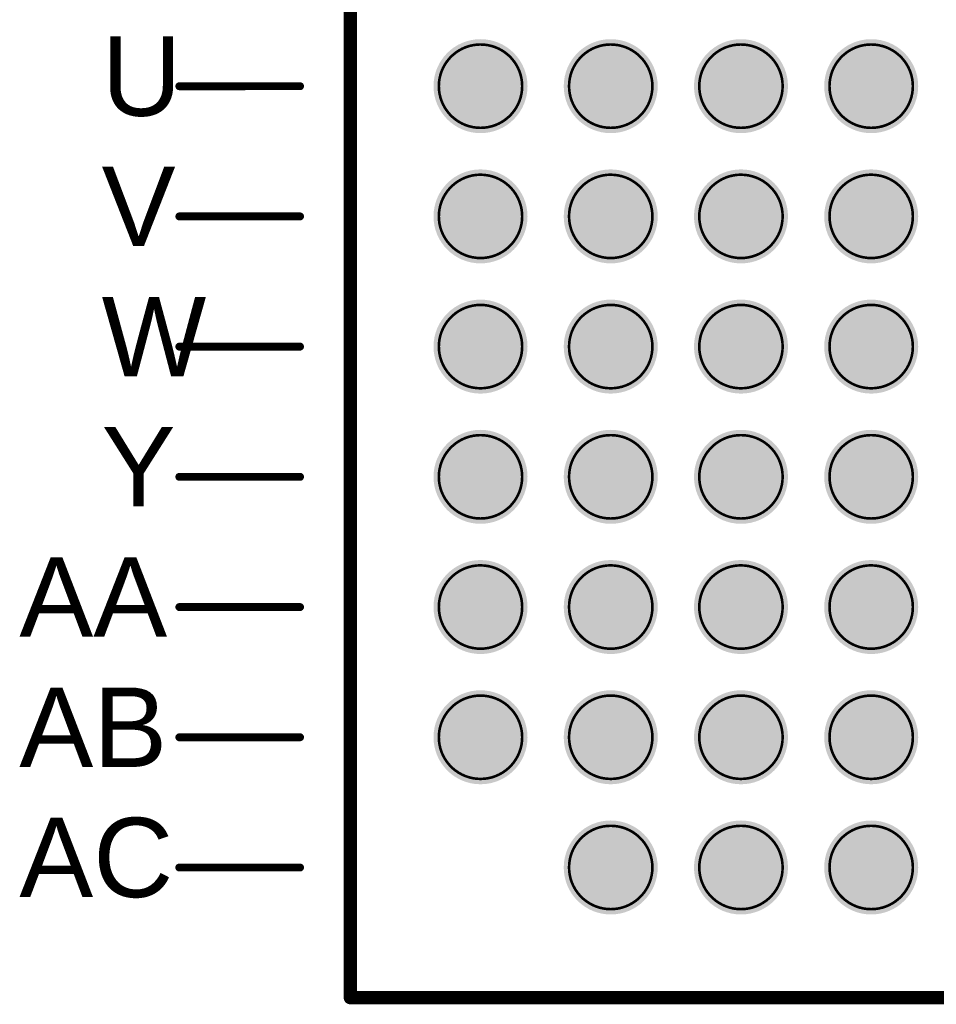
# Model space of a CAD drawing. Header units: inches. Extents: x -0.12 to 1.77, y 0 to 1.45.
# Tile 1 of 24: x -0.12 to 0.22, y 0 to 0.37. Entities that reach past the tile are written whole.
import ezdxf

# ---------------------------------------------------------------- set-up
doc = ezdxf.new("R2010")
doc.units = ezdxf.units.IN
doc.header["$MEASUREMENT"] = 0
for name, color, linetype in [('Keep-Out Layer', 6, 'Continuous'), ('Mechanical 7', 56, 'Continuous'), ('Top Layer', 1, 'Continuous'), ('Top Overlay', 2, 'Continuous'), ('Top Paste', 8, 'Continuous'), ('Top Solder', 216, 'Continuous')]:
    doc.layers.add(name, color=color, linetype=linetype)
doc.styles.add('Arial', font='txt', dxfattribs={"height": 0.2})

# ---------------------------------------------------------------- blocks, each defined once
blk = doc.blocks.new('OSM__S____S_S______P________S____1')
at = {"layer": 'Top Layer'}
h = blk.add_hatch(color=1, dxfattribs=at)
edge = h.paths.add_edge_path()
edge.add_arc((-0.54134, -0.24606), 0.01575, 0, 360)
h = blk.add_hatch(color=1, dxfattribs=at)
edge = h.paths.add_edge_path()
edge.add_arc((-0.49213, -0.24606), 0.01575, 0, 360)
h = blk.add_hatch(color=1, dxfattribs=at)
edge = h.paths.add_edge_path()
edge.add_arc((-0.44291, -0.24606), 0.01575, 0, 360)
h = blk.add_hatch(color=1, dxfattribs=at)
edge = h.paths.add_edge_path()
edge.add_arc((-0.3937, -0.24606), 0.01575, 0, 360)
h = blk.add_hatch(color=1, dxfattribs=at)
edge = h.paths.add_edge_path()
edge.add_arc((-0.54134, -0.29528), 0.01575, 0, 360)
h = blk.add_hatch(color=1, dxfattribs=at)
edge = h.paths.add_edge_path()
edge.add_arc((-0.49213, -0.29528), 0.01575, 0, 360)
h = blk.add_hatch(color=1, dxfattribs=at)
edge = h.paths.add_edge_path()
edge.add_arc((-0.44291, -0.29528), 0.01575, 0, 360)
h = blk.add_hatch(color=1, dxfattribs=at)
edge = h.paths.add_edge_path()
edge.add_arc((-0.3937, -0.29528), 0.01575, 0, 360)
h = blk.add_hatch(color=1, dxfattribs=at)
edge = h.paths.add_edge_path()
edge.add_arc((-0.54134, -0.34449), 0.01575, 0, 360)
h = blk.add_hatch(color=1, dxfattribs=at)
edge = h.paths.add_edge_path()
edge.add_arc((-0.49213, -0.34449), 0.01575, 0, 360)
h = blk.add_hatch(color=1, dxfattribs=at)
edge = h.paths.add_edge_path()
edge.add_arc((-0.44291, -0.34449), 0.01575, 0, 360)
h = blk.add_hatch(color=1, dxfattribs=at)
edge = h.paths.add_edge_path()
edge.add_arc((-0.3937, -0.34449), 0.01575, 0, 360)
h = blk.add_hatch(color=1, dxfattribs=at)
edge = h.paths.add_edge_path()
edge.add_arc((-0.54134, -0.3937), 0.01575, 0, 360)
h = blk.add_hatch(color=1, dxfattribs=at)
edge = h.paths.add_edge_path()
edge.add_arc((-0.49213, -0.3937), 0.01575, 0, 360)
h = blk.add_hatch(color=1, dxfattribs=at)
edge = h.paths.add_edge_path()
edge.add_arc((-0.44291, -0.3937), 0.01575, 0, 360)
h = blk.add_hatch(color=1, dxfattribs=at)
edge = h.paths.add_edge_path()
edge.add_arc((-0.3937, -0.3937), 0.01575, 0, 360)
h = blk.add_hatch(color=1, dxfattribs=at)
edge = h.paths.add_edge_path()
edge.add_arc((-0.54134, -0.44291), 0.01575, 0, 360)
h = blk.add_hatch(color=1, dxfattribs=at)
edge = h.paths.add_edge_path()
edge.add_arc((-0.49213, -0.44291), 0.01575, 0, 360)
h = blk.add_hatch(color=1, dxfattribs=at)
edge = h.paths.add_edge_path()
edge.add_arc((-0.44291, -0.44291), 0.01575, 0, 360)
h = blk.add_hatch(color=1, dxfattribs=at)
edge = h.paths.add_edge_path()
edge.add_arc((-0.3937, -0.44291), 0.01575, 0, 360)
h = blk.add_hatch(color=1, dxfattribs=at)
edge = h.paths.add_edge_path()
edge.add_arc((-0.54134, -0.49213), 0.01575, 0, 360)
h = blk.add_hatch(color=1, dxfattribs=at)
edge = h.paths.add_edge_path()
edge.add_arc((-0.49213, -0.49213), 0.01575, 0, 360)
h = blk.add_hatch(color=1, dxfattribs=at)
edge = h.paths.add_edge_path()
edge.add_arc((-0.44291, -0.49213), 0.01575, 0, 360)
h = blk.add_hatch(color=1, dxfattribs=at)
edge = h.paths.add_edge_path()
edge.add_arc((-0.3937, -0.49213), 0.01575, 0, 360)
h = blk.add_hatch(color=1, dxfattribs=at)
edge = h.paths.add_edge_path()
edge.add_arc((-0.49213, -0.54134), 0.01575, 0, 360)
h = blk.add_hatch(color=1, dxfattribs=at)
edge = h.paths.add_edge_path()
edge.add_arc((-0.44291, -0.54134), 0.01575, 0, 360)
h = blk.add_hatch(color=1, dxfattribs=at)
edge = h.paths.add_edge_path()
edge.add_arc((-0.3937, -0.54134), 0.01575, 0, 360)
at = {"layer": 'Top Paste'}
h = blk.add_hatch(color=8, dxfattribs=at)
edge = h.paths.add_edge_path()
edge.add_arc((-0.54134, -0.24606), 0.01575, 0, 360)
h = blk.add_hatch(color=8, dxfattribs=at)
edge = h.paths.add_edge_path()
edge.add_arc((-0.49213, -0.24606), 0.01575, 0, 360)
h = blk.add_hatch(color=8, dxfattribs=at)
edge = h.paths.add_edge_path()
edge.add_arc((-0.44291, -0.24606), 0.01575, 0, 360)
h = blk.add_hatch(color=8, dxfattribs=at)
edge = h.paths.add_edge_path()
edge.add_arc((-0.3937, -0.24606), 0.01575, 0, 360)
h = blk.add_hatch(color=8, dxfattribs=at)
edge = h.paths.add_edge_path()
edge.add_arc((-0.54134, -0.29528), 0.01575, 0, 360)
h = blk.add_hatch(color=8, dxfattribs=at)
edge = h.paths.add_edge_path()
edge.add_arc((-0.49213, -0.29528), 0.01575, 0, 360)
h = blk.add_hatch(color=8, dxfattribs=at)
edge = h.paths.add_edge_path()
edge.add_arc((-0.44291, -0.29528), 0.01575, 0, 360)
h = blk.add_hatch(color=8, dxfattribs=at)
edge = h.paths.add_edge_path()
edge.add_arc((-0.3937, -0.29528), 0.01575, 0, 360)
h = blk.add_hatch(color=8, dxfattribs=at)
edge = h.paths.add_edge_path()
edge.add_arc((-0.54134, -0.34449), 0.01575, 0, 360)
h = blk.add_hatch(color=8, dxfattribs=at)
edge = h.paths.add_edge_path()
edge.add_arc((-0.49213, -0.34449), 0.01575, 0, 360)
h = blk.add_hatch(color=8, dxfattribs=at)
edge = h.paths.add_edge_path()
edge.add_arc((-0.44291, -0.34449), 0.01575, 0, 360)
h = blk.add_hatch(color=8, dxfattribs=at)
edge = h.paths.add_edge_path()
edge.add_arc((-0.3937, -0.34449), 0.01575, 0, 360)
h = blk.add_hatch(color=8, dxfattribs=at)
edge = h.paths.add_edge_path()
edge.add_arc((-0.54134, -0.3937), 0.01575, 0, 360)
h = blk.add_hatch(color=8, dxfattribs=at)
edge = h.paths.add_edge_path()
edge.add_arc((-0.49213, -0.3937), 0.01575, 0, 360)
h = blk.add_hatch(color=8, dxfattribs=at)
edge = h.paths.add_edge_path()
edge.add_arc((-0.44291, -0.3937), 0.01575, 0, 360)
h = blk.add_hatch(color=8, dxfattribs=at)
edge = h.paths.add_edge_path()
edge.add_arc((-0.3937, -0.3937), 0.01575, 0, 360)
h = blk.add_hatch(color=8, dxfattribs=at)
edge = h.paths.add_edge_path()
edge.add_arc((-0.54134, -0.44291), 0.01575, 0, 360)
h = blk.add_hatch(color=8, dxfattribs=at)
edge = h.paths.add_edge_path()
edge.add_arc((-0.49213, -0.44291), 0.01575, 0, 360)
h = blk.add_hatch(color=8, dxfattribs=at)
edge = h.paths.add_edge_path()
edge.add_arc((-0.44291, -0.44291), 0.01575, 0, 360)
h = blk.add_hatch(color=8, dxfattribs=at)
edge = h.paths.add_edge_path()
edge.add_arc((-0.3937, -0.44291), 0.01575, 0, 360)
h = blk.add_hatch(color=8, dxfattribs=at)
edge = h.paths.add_edge_path()
edge.add_arc((-0.54134, -0.49213), 0.01575, 0, 360)
h = blk.add_hatch(color=8, dxfattribs=at)
edge = h.paths.add_edge_path()
edge.add_arc((-0.49213, -0.49213), 0.01575, 0, 360)
h = blk.add_hatch(color=8, dxfattribs=at)
edge = h.paths.add_edge_path()
edge.add_arc((-0.44291, -0.49213), 0.01575, 0, 360)
h = blk.add_hatch(color=8, dxfattribs=at)
edge = h.paths.add_edge_path()
edge.add_arc((-0.3937, -0.49213), 0.01575, 0, 360)
h = blk.add_hatch(color=8, dxfattribs=at)
edge = h.paths.add_edge_path()
edge.add_arc((-0.49213, -0.54134), 0.01575, 0, 360)
h = blk.add_hatch(color=8, dxfattribs=at)
edge = h.paths.add_edge_path()
edge.add_arc((-0.44291, -0.54134), 0.01575, 0, 360)
h = blk.add_hatch(color=8, dxfattribs=at)
edge = h.paths.add_edge_path()
edge.add_arc((-0.3937, -0.54134), 0.01575, 0, 360)
at = {"layer": 'Top Solder'}
h = blk.add_hatch(color=216, dxfattribs=at)
edge = h.paths.add_edge_path()
edge.add_arc((-0.54134, -0.24606), 0.01776, 0, 360)
h = blk.add_hatch(color=216, dxfattribs=at)
edge = h.paths.add_edge_path()
edge.add_arc((-0.49213, -0.24606), 0.01776, 0, 360)
h = blk.add_hatch(color=216, dxfattribs=at)
edge = h.paths.add_edge_path()
edge.add_arc((-0.44291, -0.24606), 0.01776, 0, 360)
h = blk.add_hatch(color=216, dxfattribs=at)
edge = h.paths.add_edge_path()
edge.add_arc((-0.3937, -0.24606), 0.01776, 0, 360)
h = blk.add_hatch(color=216, dxfattribs=at)
edge = h.paths.add_edge_path()
edge.add_arc((-0.54134, -0.29528), 0.01776, 0, 360)
h = blk.add_hatch(color=216, dxfattribs=at)
edge = h.paths.add_edge_path()
edge.add_arc((-0.49213, -0.29528), 0.01776, 0, 360)
h = blk.add_hatch(color=216, dxfattribs=at)
edge = h.paths.add_edge_path()
edge.add_arc((-0.44291, -0.29528), 0.01776, 0, 360)
h = blk.add_hatch(color=216, dxfattribs=at)
edge = h.paths.add_edge_path()
edge.add_arc((-0.3937, -0.29528), 0.01776, 0, 360)
h = blk.add_hatch(color=216, dxfattribs=at)
edge = h.paths.add_edge_path()
edge.add_arc((-0.54134, -0.34449), 0.01776, 0, 360)
h = blk.add_hatch(color=216, dxfattribs=at)
edge = h.paths.add_edge_path()
edge.add_arc((-0.49213, -0.34449), 0.01776, 0, 360)
h = blk.add_hatch(color=216, dxfattribs=at)
edge = h.paths.add_edge_path()
edge.add_arc((-0.44291, -0.34449), 0.01776, 0, 360)
h = blk.add_hatch(color=216, dxfattribs=at)
edge = h.paths.add_edge_path()
edge.add_arc((-0.3937, -0.34449), 0.01776, 0, 360)
h = blk.add_hatch(color=216, dxfattribs=at)
edge = h.paths.add_edge_path()
edge.add_arc((-0.54134, -0.3937), 0.01776, 0, 360)
h = blk.add_hatch(color=216, dxfattribs=at)
edge = h.paths.add_edge_path()
edge.add_arc((-0.49213, -0.3937), 0.01776, 0, 360)
h = blk.add_hatch(color=216, dxfattribs=at)
edge = h.paths.add_edge_path()
edge.add_arc((-0.44291, -0.3937), 0.01776, 0, 360)
h = blk.add_hatch(color=216, dxfattribs=at)
edge = h.paths.add_edge_path()
edge.add_arc((-0.3937, -0.3937), 0.01776, 0, 360)
h = blk.add_hatch(color=216, dxfattribs=at)
edge = h.paths.add_edge_path()
edge.add_arc((-0.54134, -0.44291), 0.01776, 0, 360)
h = blk.add_hatch(color=216, dxfattribs=at)
edge = h.paths.add_edge_path()
edge.add_arc((-0.49213, -0.44291), 0.01776, 0, 360)
h = blk.add_hatch(color=216, dxfattribs=at)
edge = h.paths.add_edge_path()
edge.add_arc((-0.44291, -0.44291), 0.01776, 0, 360)
h = blk.add_hatch(color=216, dxfattribs=at)
edge = h.paths.add_edge_path()
edge.add_arc((-0.3937, -0.44291), 0.01776, 0, 360)
h = blk.add_hatch(color=216, dxfattribs=at)
edge = h.paths.add_edge_path()
edge.add_arc((-0.54134, -0.49213), 0.01776, 0, 360)
h = blk.add_hatch(color=216, dxfattribs=at)
edge = h.paths.add_edge_path()
edge.add_arc((-0.49213, -0.49213), 0.01776, 0, 360)
h = blk.add_hatch(color=216, dxfattribs=at)
edge = h.paths.add_edge_path()
edge.add_arc((-0.44291, -0.49213), 0.01776, 0, 360)
h = blk.add_hatch(color=216, dxfattribs=at)
edge = h.paths.add_edge_path()
edge.add_arc((-0.3937, -0.49213), 0.01776, 0, 360)
h = blk.add_hatch(color=216, dxfattribs=at)
edge = h.paths.add_edge_path()
edge.add_arc((-0.49213, -0.54134), 0.01776, 0, 360)
h = blk.add_hatch(color=216, dxfattribs=at)
edge = h.paths.add_edge_path()
edge.add_arc((-0.44291, -0.54134), 0.01776, 0, 360)
h = blk.add_hatch(color=216, dxfattribs=at)
edge = h.paths.add_edge_path()
edge.add_arc((-0.3937, -0.54134), 0.01776, 0, 360)
at = {"layer": 'Mechanical 7', "const_width": 0.003}
for points in [[(-0.65515, -0.24608), (-0.60956, -0.24607)], [(-0.65515, -0.29529), (-0.60956, -0.29528)], [(-0.65515, -0.3445), (-0.60956, -0.34449)], [(-0.65515, -0.39371), (-0.60956, -0.39371)], [(-0.65515, -0.44292), (-0.60956, -0.44292)], [(-0.65515, -0.49214), (-0.60956, -0.49213)], [(-0.65516, -0.54135), (-0.60957, -0.54135)]]:
    blk.add_lwpolyline(points, dxfattribs=at)
at = {"layer": 'Mechanical 7', "const_width": 0.0015}
for points in [[(-0.6559, -0.24608, 1), (-0.6544, -0.24608, 1)], [(-0.61031, -0.24607, 1), (-0.60881, -0.24607, 1)], [(-0.6559, -0.29529, 1), (-0.6544, -0.29529, 1)], [(-0.61031, -0.29528, 1), (-0.60881, -0.29528, 1)], [(-0.6559, -0.3445, 1), (-0.6544, -0.3445, 1)], [(-0.61031, -0.34449, 1), (-0.60881, -0.34449, 1)], [(-0.6559, -0.39371, 1), (-0.6544, -0.39371, 1)], [(-0.61031, -0.39371, 1), (-0.60881, -0.39371, 1)], [(-0.6559, -0.44292, 1), (-0.6544, -0.44292, 1)], [(-0.61031, -0.44292, 1), (-0.60881, -0.44292, 1)], [(-0.6559, -0.49214, 1), (-0.6544, -0.49214, 1)], [(-0.61031, -0.49213, 1), (-0.60881, -0.49213, 1)], [(-0.65591, -0.54135, 1), (-0.65441, -0.54135, 1)], [(-0.61032, -0.54135, 1), (-0.60882, -0.54135, 1)]]:
    blk.add_lwpolyline(points, format="xyb", close=True, dxfattribs=at)
at = {"layer": 'Top Overlay', "const_width": 0.004}
for points in [[(-0.59055, 0.59055), (-0.59055, -0.59055)], [(-0.59055, -0.59055), (0.59055, -0.59055)]]:
    blk.add_lwpolyline(points, dxfattribs=at)
at = {"layer": 'Top Overlay', "const_width": 0.002}
blk.add_lwpolyline([(-0.59155, -0.59055, 1), (-0.58955, -0.59055, 1)], format="xyb", close=True, dxfattribs=at)
blk.add_lwpolyline([(-0.59155, -0.59055, 1), (-0.58955, -0.59055, 1)], format="xyb", close=True, dxfattribs=at)
at = {"layer": 'Mechanical 7', "style": 'Arial'}
for s, p in [('U', (-0.68453, -0.25727)), ('V', (-0.68453, -0.30649)), ('W', (-0.68453, -0.3557)), ('Y', (-0.68453, -0.40491)), ('AA', (-0.71564, -0.45412)), ('AB', (-0.71564, -0.50333)), ('AC', (-0.71565, -0.55255))]:
    blk.add_text(s, height=0.03, rotation=360, dxfattribs=at).set_placement(p)
blk = doc.blocks.new('OSM__SIZE_M_MEDIUM__PLATFORM_SIDE_2')
at = {"layer": 'Mechanical 7'}
for points, const_width in [([(-0.88583, 0.59055), (-0.88583, -0.59055)], 0.000984), ([(-0.95043, -0.24608), (-0.90483, -0.24607)], 0.003), ([(-0.95043, -0.29529), (-0.90483, -0.29528)], 0.003), ([(-0.95043, -0.3445), (-0.90483, -0.3445)], 0.003), ([(-0.95043, -0.39371), (-0.90483, -0.39371)], 0.003), ([(-0.95043, -0.44293), (-0.90483, -0.44292)], 0.003), ([(-0.95043, -0.49214), (-0.90483, -0.49213)], 0.003), ([(-0.95044, -0.54135), (-0.90484, -0.54135)], 0.003), ([(-0.88583, -0.59055), (-0.29528, -0.59055)], 0.000984)]:
    blk.add_lwpolyline(points, dxfattribs=dict(at, const_width=const_width))
at = {"layer": 'Mechanical 7', "const_width": 0.000984}
for points in [[(-0.85237, -0.24606, -0.414214), (-0.83662, -0.23031)], [(-0.83663, -0.23032, -0.414214), (-0.82088, -0.24606)], [(-0.80316, -0.24606, -0.414214), (-0.78741, -0.23031)], [(-0.78741, -0.23032, -0.414214), (-0.77166, -0.24606)], [(-0.75395, -0.24606, -0.414214), (-0.7382, -0.23031)], [(-0.7382, -0.23032, -0.414214), (-0.72245, -0.24606)], [(-0.70474, -0.24606, -0.414214), (-0.68898, -0.23031)], [(-0.68899, -0.23032, -0.414214), (-0.67324, -0.24606)], [(-0.83663, -0.26181, -0.414214), (-0.85237, -0.24606)], [(-0.82088, -0.24606, -0.414214), (-0.83663, -0.26181)], [(-0.78741, -0.26181, -0.414214), (-0.80316, -0.24606)], [(-0.77166, -0.24606, -0.414214), (-0.78741, -0.26181)], [(-0.7382, -0.26181, -0.414214), (-0.75395, -0.24606)], [(-0.72245, -0.24606, -0.414214), (-0.7382, -0.26181)], [(-0.68899, -0.26181, -0.414214), (-0.70474, -0.24606)], [(-0.67324, -0.24606, -0.414214), (-0.68899, -0.26181)], [(-0.85237, -0.29528, -0.414214), (-0.83662, -0.27952)], [(-0.83662, -0.27953, -0.414214), (-0.82088, -0.29528)], [(-0.80316, -0.29528, -0.414214), (-0.78741, -0.27952)], [(-0.78741, -0.27953, -0.414214), (-0.77166, -0.29528)], [(-0.75395, -0.29528, -0.414214), (-0.7382, -0.27952)], [(-0.7382, -0.27953, -0.414214), (-0.72245, -0.29528)], [(-0.70473, -0.29528, -0.414214), (-0.68898, -0.27952)], [(-0.68899, -0.27953, -0.414214), (-0.67324, -0.29528)], [(-0.83662, -0.31102, -0.414214), (-0.85237, -0.29528)], [(-0.82088, -0.29528, -0.414214), (-0.83662, -0.31102)], [(-0.78741, -0.31102, -0.414214), (-0.80316, -0.29528)], [(-0.77166, -0.29528, -0.414214), (-0.78741, -0.31102)], [(-0.7382, -0.31102, -0.414214), (-0.75395, -0.29528)], [(-0.72245, -0.29528, -0.414214), (-0.7382, -0.31102)], [(-0.68899, -0.31102, -0.414214), (-0.70473, -0.29528)], [(-0.67324, -0.29528, -0.414214), (-0.68899, -0.31102)], [(-0.85237, -0.34449, -0.414214), (-0.83662, -0.32874)], [(-0.83662, -0.32874, -0.414214), (-0.82088, -0.34449)], [(-0.80316, -0.34449, -0.414214), (-0.78741, -0.32874)], [(-0.78741, -0.32874, -0.414214), (-0.77166, -0.34449)], [(-0.75395, -0.34449, -0.414214), (-0.7382, -0.32874)], [(-0.7382, -0.32874, -0.414214), (-0.72245, -0.34449)], [(-0.70473, -0.34449, -0.414214), (-0.68898, -0.32874)], [(-0.68899, -0.32874, -0.414214), (-0.67324, -0.34449)], [(-0.83662, -0.36024, -0.414214), (-0.85237, -0.34449)], [(-0.82088, -0.34449, -0.414214), (-0.83662, -0.36024)], [(-0.78741, -0.36024, -0.414214), (-0.80316, -0.34449)], [(-0.77166, -0.34449, -0.414214), (-0.78741, -0.36024)], [(-0.7382, -0.36024, -0.414214), (-0.75395, -0.34449)], [(-0.72245, -0.34449, -0.414214), (-0.7382, -0.36024)], [(-0.68899, -0.36024, -0.414214), (-0.70473, -0.34449)], [(-0.67324, -0.34449, -0.414214), (-0.68899, -0.36024)], [(-0.85237, -0.3937, -0.414214), (-0.83662, -0.37795)], [(-0.83662, -0.37795, -0.414214), (-0.82088, -0.3937)], [(-0.80316, -0.3937, -0.414214), (-0.78741, -0.37795)], [(-0.78741, -0.37795, -0.414214), (-0.77166, -0.3937)], [(-0.75395, -0.3937, -0.414214), (-0.7382, -0.37795)], [(-0.7382, -0.37795, -0.414214), (-0.72245, -0.3937)], [(-0.70473, -0.3937, -0.414214), (-0.68898, -0.37795)], [(-0.68899, -0.37795, -0.414214), (-0.67324, -0.3937)], [(-0.83662, -0.40945, -0.414214), (-0.85237, -0.3937)], [(-0.82088, -0.3937, -0.414214), (-0.83662, -0.40945)], [(-0.78741, -0.40945, -0.414214), (-0.80316, -0.3937)], [(-0.77166, -0.3937, -0.414214), (-0.78741, -0.40945)], [(-0.7382, -0.40945, -0.414214), (-0.75395, -0.3937)], [(-0.72245, -0.3937, -0.414214), (-0.7382, -0.40945)], [(-0.68899, -0.40945, -0.414214), (-0.70473, -0.3937)], [(-0.67324, -0.3937, -0.414214), (-0.68899, -0.40945)], [(-0.85237, -0.44291, -0.414214), (-0.83662, -0.42716)], [(-0.83662, -0.42717, -0.414214), (-0.82088, -0.44291)], [(-0.80316, -0.44291, -0.414214), (-0.78741, -0.42716)], [(-0.78741, -0.42717, -0.414214), (-0.77166, -0.44291)], [(-0.75395, -0.44291, -0.414214), (-0.7382, -0.42716)], [(-0.7382, -0.42717, -0.414214), (-0.72245, -0.44291)], [(-0.70473, -0.44291, -0.414214), (-0.68898, -0.42716)], [(-0.68899, -0.42717, -0.414214), (-0.67324, -0.44291)], [(-0.83662, -0.45866, -0.414214), (-0.85237, -0.44291)], [(-0.82088, -0.44291, -0.414214), (-0.83662, -0.45866)], [(-0.78741, -0.45866, -0.414214), (-0.80316, -0.44291)], [(-0.77166, -0.44291, -0.414214), (-0.78741, -0.45866)], [(-0.7382, -0.45866, -0.414214), (-0.75395, -0.44291)], [(-0.72245, -0.44291, -0.414214), (-0.7382, -0.45866)], [(-0.68899, -0.45866, -0.414214), (-0.70473, -0.44291)], [(-0.67324, -0.44291, -0.414214), (-0.68899, -0.45866)], [(-0.85237, -0.49213, -0.414214), (-0.83662, -0.47637)], [(-0.83662, -0.47638, -0.414214), (-0.82088, -0.49213)], [(-0.80316, -0.49213, -0.414214), (-0.78741, -0.47637)], [(-0.78741, -0.47638, -0.414214), (-0.77166, -0.49213)], [(-0.75395, -0.49213, -0.414214), (-0.7382, -0.47637)], [(-0.7382, -0.47638, -0.414214), (-0.72245, -0.49213)], [(-0.70473, -0.49213, -0.414214), (-0.68898, -0.47637)], [(-0.68899, -0.47638, -0.414214), (-0.67324, -0.49213)], [(-0.83662, -0.50787, -0.414214), (-0.85237, -0.49213)], [(-0.82088, -0.49213, -0.414214), (-0.83662, -0.50787)], [(-0.78741, -0.50787, -0.414214), (-0.80316, -0.49213)], [(-0.77166, -0.49213, -0.414214), (-0.78741, -0.50787)], [(-0.7382, -0.50787, -0.414214), (-0.75395, -0.49213)], [(-0.72245, -0.49213, -0.414214), (-0.7382, -0.50787)], [(-0.68899, -0.50787, -0.414214), (-0.70473, -0.49213)], [(-0.67324, -0.49213, -0.414214), (-0.68899, -0.50787)], [(-0.80316, -0.54134, -0.414214), (-0.78741, -0.52559)], [(-0.78741, -0.52559, -0.414214), (-0.77166, -0.54134)], [(-0.75395, -0.54134, -0.414214), (-0.7382, -0.52559)], [(-0.7382, -0.52559, -0.414214), (-0.72245, -0.54134)], [(-0.70473, -0.54134, -0.414214), (-0.68898, -0.52559)], [(-0.68899, -0.52559, -0.414214), (-0.67324, -0.54134)], [(-0.78741, -0.55709, -0.414214), (-0.80316, -0.54134)], [(-0.77166, -0.54134, -0.414214), (-0.78741, -0.55709)], [(-0.7382, -0.55709, -0.414214), (-0.75395, -0.54134)], [(-0.72245, -0.54134, -0.414214), (-0.7382, -0.55709)], [(-0.68899, -0.55709, -0.414214), (-0.70473, -0.54134)], [(-0.67324, -0.54134, -0.414214), (-0.68899, -0.55709)]]:
    blk.add_lwpolyline(points, format="xyb", dxfattribs=at)
at = {"layer": 'Mechanical 7'}
for points, const_width in [([(-0.83687, -0.23032, 1), (-0.83638, -0.23032, 1)], 0.000492), ([(-0.83687, -0.23031, 1), (-0.83638, -0.23031, 1)], 0.000492), ([(-0.78766, -0.23031, 1), (-0.78716, -0.23031, 1)], 0.000492), ([(-0.78766, -0.23032, 1), (-0.78717, -0.23032, 1)], 0.000492), ([(-0.73844, -0.23031, 1), (-0.73795, -0.23031, 1)], 0.000492), ([(-0.73845, -0.23032, 1), (-0.73795, -0.23032, 1)], 0.000492), ([(-0.68923, -0.23031, 1), (-0.68874, -0.23031, 1)], 0.000492), ([(-0.68923, -0.23032, 1), (-0.68874, -0.23032, 1)], 0.000492), ([(-0.95118, -0.24608, 1), (-0.94968, -0.24608, 1)], 0.0015), ([(-0.90558, -0.24607, 1), (-0.90408, -0.24607, 1)], 0.0015), ([(-0.85262, -0.24606, 1), (-0.85213, -0.24606, 1)], 0.000492), ([(-0.85262, -0.24606, 1), (-0.85213, -0.24606, 1)], 0.000492), ([(-0.82112, -0.24606, 1), (-0.82063, -0.24606, 1)], 0.000492), ([(-0.82112, -0.24606, 1), (-0.82063, -0.24606, 1)], 0.000492), ([(-0.80341, -0.24606, 1), (-0.80291, -0.24606, 1)], 0.000492), ([(-0.80341, -0.24606, 1), (-0.80291, -0.24606, 1)], 0.000492), ([(-0.77191, -0.24606, 1), (-0.77142, -0.24606, 1)], 0.000492), ([(-0.77191, -0.24606, 1), (-0.77142, -0.24606, 1)], 0.000492), ([(-0.75419, -0.24606, 1), (-0.7537, -0.24606, 1)], 0.000492), ([(-0.75419, -0.24606, 1), (-0.7537, -0.24606, 1)], 0.000492), ([(-0.7227, -0.24606, 1), (-0.72221, -0.24606, 1)], 0.000492), ([(-0.7227, -0.24606, 1), (-0.72221, -0.24606, 1)], 0.000492), ([(-0.70498, -0.24606, 1), (-0.70449, -0.24606, 1)], 0.000492), ([(-0.70498, -0.24606, 1), (-0.70449, -0.24606, 1)], 0.000492), ([(-0.67349, -0.24606, 1), (-0.67299, -0.24606, 1)], 0.000492), ([(-0.67349, -0.24606, 1), (-0.67299, -0.24606, 1)], 0.000492), ([(-0.83687, -0.26181, 1), (-0.83638, -0.26181, 1)], 0.000492), ([(-0.83687, -0.26181, 1), (-0.83638, -0.26181, 1)], 0.000492), ([(-0.78766, -0.26181, 1), (-0.78717, -0.26181, 1)], 0.000492), ([(-0.78766, -0.26181, 1), (-0.78717, -0.26181, 1)], 0.000492), ([(-0.73845, -0.26181, 1), (-0.73795, -0.26181, 1)], 0.000492), ([(-0.73845, -0.26181, 1), (-0.73795, -0.26181, 1)], 0.000492), ([(-0.68923, -0.26181, 1), (-0.68874, -0.26181, 1)], 0.000492), ([(-0.68923, -0.26181, 1), (-0.68874, -0.26181, 1)], 0.000492), ([(-0.83687, -0.27953, 1), (-0.83638, -0.27953, 1)], 0.000492), ([(-0.83687, -0.27952, 1), (-0.83637, -0.27952, 1)], 0.000492), ([(-0.78765, -0.27952, 1), (-0.78716, -0.27952, 1)], 0.000492), ([(-0.78766, -0.27953, 1), (-0.78717, -0.27953, 1)], 0.000492), ([(-0.73844, -0.27952, 1), (-0.73795, -0.27952, 1)], 0.000492), ([(-0.73844, -0.27953, 1), (-0.73795, -0.27953, 1)], 0.000492), ([(-0.68923, -0.27953, 1), (-0.68874, -0.27953, 1)], 0.000492), ([(-0.68923, -0.27952, 1), (-0.68874, -0.27952, 1)], 0.000492), ([(-0.95118, -0.29529, 1), (-0.94968, -0.29529, 1)], 0.0015), ([(-0.90558, -0.29528, 1), (-0.90408, -0.29528, 1)], 0.0015), ([(-0.85262, -0.29528, 1), (-0.85213, -0.29528, 1)], 0.000492), ([(-0.85262, -0.29528, 1), (-0.85213, -0.29528, 1)], 0.000492), ([(-0.82112, -0.29528, 1), (-0.82063, -0.29528, 1)], 0.000492), ([(-0.82112, -0.29528, 1), (-0.82063, -0.29528, 1)], 0.000492), ([(-0.80341, -0.29528, 1), (-0.80291, -0.29528, 1)], 0.000492), ([(-0.80341, -0.29528, 1), (-0.80291, -0.29528, 1)], 0.000492), ([(-0.77191, -0.29528, 1), (-0.77142, -0.29528, 1)], 0.000492), ([(-0.77191, -0.29528, 1), (-0.77142, -0.29528, 1)], 0.000492), ([(-0.75419, -0.29528, 1), (-0.7537, -0.29528, 1)], 0.000492), ([(-0.75419, -0.29528, 1), (-0.7537, -0.29528, 1)], 0.000492), ([(-0.7227, -0.29528, 1), (-0.7222, -0.29528, 1)], 0.000492), ([(-0.7227, -0.29528, 1), (-0.7222, -0.29528, 1)], 0.000492), ([(-0.70498, -0.29528, 1), (-0.70449, -0.29528, 1)], 0.000492), ([(-0.70498, -0.29528, 1), (-0.70449, -0.29528, 1)], 0.000492), ([(-0.67348, -0.29528, 1), (-0.67299, -0.29528, 1)], 0.000492), ([(-0.67348, -0.29528, 1), (-0.67299, -0.29528, 1)], 0.000492), ([(-0.83687, -0.31102, 1), (-0.83638, -0.31102, 1)], 0.000492), ([(-0.83687, -0.31102, 1), (-0.83638, -0.31102, 1)], 0.000492), ([(-0.78766, -0.31102, 1), (-0.78717, -0.31102, 1)], 0.000492), ([(-0.78766, -0.31102, 1), (-0.78717, -0.31102, 1)], 0.000492), ([(-0.73844, -0.31102, 1), (-0.73795, -0.31102, 1)], 0.000492), ([(-0.73844, -0.31102, 1), (-0.73795, -0.31102, 1)], 0.000492), ([(-0.68923, -0.31102, 1), (-0.68874, -0.31102, 1)], 0.000492), ([(-0.68923, -0.31102, 1), (-0.68874, -0.31102, 1)], 0.000492), ([(-0.83687, -0.32874, 1), (-0.83638, -0.32874, 1)], 0.000492), ([(-0.83687, -0.32874, 1), (-0.83637, -0.32874, 1)], 0.000492), ([(-0.78765, -0.32874, 1), (-0.78716, -0.32874, 1)], 0.000492), ([(-0.78766, -0.32874, 1), (-0.78717, -0.32874, 1)], 0.000492), ([(-0.73844, -0.32874, 1), (-0.73795, -0.32874, 1)], 0.000492), ([(-0.73844, -0.32874, 1), (-0.73795, -0.32874, 1)], 0.000492), ([(-0.68923, -0.32874, 1), (-0.68874, -0.32874, 1)], 0.000492), ([(-0.68923, -0.32874, 1), (-0.68874, -0.32874, 1)], 0.000492), ([(-0.95118, -0.3445, 1), (-0.94968, -0.3445, 1)], 0.0015), ([(-0.90558, -0.3445, 1), (-0.90408, -0.3445, 1)], 0.0015), ([(-0.85262, -0.34449, 1), (-0.85213, -0.34449, 1)], 0.000492), ([(-0.85262, -0.34449, 1), (-0.85213, -0.34449, 1)], 0.000492), ([(-0.82112, -0.34449, 1), (-0.82063, -0.34449, 1)], 0.000492), ([(-0.82112, -0.34449, 1), (-0.82063, -0.34449, 1)], 0.000492), ([(-0.80341, -0.34449, 1), (-0.80291, -0.34449, 1)], 0.000492), ([(-0.80341, -0.34449, 1), (-0.80291, -0.34449, 1)], 0.000492), ([(-0.77191, -0.34449, 1), (-0.77142, -0.34449, 1)], 0.000492), ([(-0.77191, -0.34449, 1), (-0.77142, -0.34449, 1)], 0.000492), ([(-0.75419, -0.34449, 1), (-0.7537, -0.34449, 1)], 0.000492), ([(-0.75419, -0.34449, 1), (-0.7537, -0.34449, 1)], 0.000492), ([(-0.7227, -0.34449, 1), (-0.7222, -0.34449, 1)], 0.000492), ([(-0.7227, -0.34449, 1), (-0.7222, -0.34449, 1)], 0.000492), ([(-0.70498, -0.34449, 1), (-0.70449, -0.34449, 1)], 0.000492), ([(-0.70498, -0.34449, 1), (-0.70449, -0.34449, 1)], 0.000492), ([(-0.67348, -0.34449, 1), (-0.67299, -0.34449, 1)], 0.000492), ([(-0.67348, -0.34449, 1), (-0.67299, -0.34449, 1)], 0.000492), ([(-0.83687, -0.36024, 1), (-0.83638, -0.36024, 1)], 0.000492), ([(-0.83687, -0.36024, 1), (-0.83638, -0.36024, 1)], 0.000492), ([(-0.78766, -0.36024, 1), (-0.78717, -0.36024, 1)], 0.000492), ([(-0.78766, -0.36024, 1), (-0.78717, -0.36024, 1)], 0.000492), ([(-0.73844, -0.36024, 1), (-0.73795, -0.36024, 1)], 0.000492), ([(-0.73844, -0.36024, 1), (-0.73795, -0.36024, 1)], 0.000492), ([(-0.68923, -0.36024, 1), (-0.68874, -0.36024, 1)], 0.000492), ([(-0.68923, -0.36024, 1), (-0.68874, -0.36024, 1)], 0.000492), ([(-0.83687, -0.37795, 1), (-0.83638, -0.37795, 1)], 0.000492), ([(-0.83687, -0.37795, 1), (-0.83637, -0.37795, 1)], 0.000492), ([(-0.78765, -0.37795, 1), (-0.78716, -0.37795, 1)], 0.000492), ([(-0.78766, -0.37795, 1), (-0.78717, -0.37795, 1)], 0.000492), ([(-0.73844, -0.37795, 1), (-0.73795, -0.37795, 1)], 0.000492), ([(-0.73844, -0.37795, 1), (-0.73795, -0.37795, 1)], 0.000492), ([(-0.68923, -0.37795, 1), (-0.68874, -0.37795, 1)], 0.000492), ([(-0.68923, -0.37795, 1), (-0.68874, -0.37795, 1)], 0.000492), ([(-0.95118, -0.39371, 1), (-0.94968, -0.39371, 1)], 0.0015), ([(-0.90558, -0.39371, 1), (-0.90408, -0.39371, 1)], 0.0015), ([(-0.85262, -0.3937, 1), (-0.85213, -0.3937, 1)], 0.000492), ([(-0.85262, -0.3937, 1), (-0.85213, -0.3937, 1)], 0.000492), ([(-0.82112, -0.3937, 1), (-0.82063, -0.3937, 1)], 0.000492), ([(-0.82112, -0.3937, 1), (-0.82063, -0.3937, 1)], 0.000492), ([(-0.80341, -0.3937, 1), (-0.80291, -0.3937, 1)], 0.000492), ([(-0.80341, -0.3937, 1), (-0.80291, -0.3937, 1)], 0.000492), ([(-0.77191, -0.3937, 1), (-0.77142, -0.3937, 1)], 0.000492), ([(-0.77191, -0.3937, 1), (-0.77142, -0.3937, 1)], 0.000492), ([(-0.75419, -0.3937, 1), (-0.7537, -0.3937, 1)], 0.000492), ([(-0.75419, -0.3937, 1), (-0.7537, -0.3937, 1)], 0.000492), ([(-0.7227, -0.3937, 1), (-0.7222, -0.3937, 1)], 0.000492), ([(-0.7227, -0.3937, 1), (-0.7222, -0.3937, 1)], 0.000492), ([(-0.70498, -0.3937, 1), (-0.70449, -0.3937, 1)], 0.000492), ([(-0.70498, -0.3937, 1), (-0.70449, -0.3937, 1)], 0.000492), ([(-0.67348, -0.3937, 1), (-0.67299, -0.3937, 1)], 0.000492), ([(-0.67348, -0.3937, 1), (-0.67299, -0.3937, 1)], 0.000492), ([(-0.83687, -0.40945, 1), (-0.83638, -0.40945, 1)], 0.000492), ([(-0.83687, -0.40945, 1), (-0.83638, -0.40945, 1)], 0.000492), ([(-0.78766, -0.40945, 1), (-0.78717, -0.40945, 1)], 0.000492), ([(-0.78766, -0.40945, 1), (-0.78717, -0.40945, 1)], 0.000492), ([(-0.73844, -0.40945, 1), (-0.73795, -0.40945, 1)], 0.000492), ([(-0.73844, -0.40945, 1), (-0.73795, -0.40945, 1)], 0.000492), ([(-0.68923, -0.40945, 1), (-0.68874, -0.40945, 1)], 0.000492), ([(-0.68923, -0.40945, 1), (-0.68874, -0.40945, 1)], 0.000492), ([(-0.83687, -0.42717, 1), (-0.83638, -0.42717, 1)], 0.000492), ([(-0.83687, -0.42716, 1), (-0.83637, -0.42716, 1)], 0.000492), ([(-0.78765, -0.42716, 1), (-0.78716, -0.42716, 1)], 0.000492), ([(-0.78766, -0.42717, 1), (-0.78717, -0.42717, 1)], 0.000492), ([(-0.73844, -0.42716, 1), (-0.73795, -0.42716, 1)], 0.000492), ([(-0.73844, -0.42717, 1), (-0.73795, -0.42717, 1)], 0.000492), ([(-0.68923, -0.42717, 1), (-0.68874, -0.42717, 1)], 0.000492), ([(-0.68923, -0.42716, 1), (-0.68874, -0.42716, 1)], 0.000492), ([(-0.95118, -0.44293, 1), (-0.94968, -0.44293, 1)], 0.0015), ([(-0.90558, -0.44292, 1), (-0.90408, -0.44292, 1)], 0.0015), ([(-0.85262, -0.44291, 1), (-0.85213, -0.44291, 1)], 0.000492), ([(-0.85262, -0.44291, 1), (-0.85213, -0.44291, 1)], 0.000492), ([(-0.82112, -0.44291, 1), (-0.82063, -0.44291, 1)], 0.000492), ([(-0.82112, -0.44291, 1), (-0.82063, -0.44291, 1)], 0.000492), ([(-0.80341, -0.44291, 1), (-0.80291, -0.44291, 1)], 0.000492), ([(-0.80341, -0.44291, 1), (-0.80291, -0.44291, 1)], 0.000492), ([(-0.77191, -0.44291, 1), (-0.77142, -0.44291, 1)], 0.000492), ([(-0.77191, -0.44291, 1), (-0.77142, -0.44291, 1)], 0.000492), ([(-0.75419, -0.44291, 1), (-0.7537, -0.44291, 1)], 0.000492), ([(-0.75419, -0.44291, 1), (-0.7537, -0.44291, 1)], 0.000492), ([(-0.7227, -0.44291, 1), (-0.7222, -0.44291, 1)], 0.000492), ([(-0.7227, -0.44291, 1), (-0.7222, -0.44291, 1)], 0.000492), ([(-0.70498, -0.44291, 1), (-0.70449, -0.44291, 1)], 0.000492), ([(-0.70498, -0.44291, 1), (-0.70449, -0.44291, 1)], 0.000492), ([(-0.67348, -0.44291, 1), (-0.67299, -0.44291, 1)], 0.000492), ([(-0.67348, -0.44291, 1), (-0.67299, -0.44291, 1)], 0.000492), ([(-0.83687, -0.45866, 1), (-0.83638, -0.45866, 1)], 0.000492), ([(-0.83687, -0.45866, 1), (-0.83638, -0.45866, 1)], 0.000492), ([(-0.78766, -0.45866, 1), (-0.78717, -0.45866, 1)], 0.000492), ([(-0.78766, -0.45866, 1), (-0.78717, -0.45866, 1)], 0.000492), ([(-0.73844, -0.45866, 1), (-0.73795, -0.45866, 1)], 0.000492), ([(-0.73844, -0.45866, 1), (-0.73795, -0.45866, 1)], 0.000492), ([(-0.68923, -0.45866, 1), (-0.68874, -0.45866, 1)], 0.000492), ([(-0.68923, -0.45866, 1), (-0.68874, -0.45866, 1)], 0.000492), ([(-0.83687, -0.47638, 1), (-0.83638, -0.47638, 1)], 0.000492), ([(-0.83687, -0.47637, 1), (-0.83637, -0.47637, 1)], 0.000492), ([(-0.78765, -0.47637, 1), (-0.78716, -0.47637, 1)], 0.000492), ([(-0.78766, -0.47638, 1), (-0.78717, -0.47638, 1)], 0.000492), ([(-0.73844, -0.47637, 1), (-0.73795, -0.47637, 1)], 0.000492), ([(-0.73844, -0.47638, 1), (-0.73795, -0.47638, 1)], 0.000492), ([(-0.68923, -0.47638, 1), (-0.68874, -0.47638, 1)], 0.000492), ([(-0.68923, -0.47637, 1), (-0.68874, -0.47637, 1)], 0.000492), ([(-0.95118, -0.49214, 1), (-0.94968, -0.49214, 1)], 0.0015), ([(-0.90558, -0.49213, 1), (-0.90408, -0.49213, 1)], 0.0015), ([(-0.85262, -0.49213, 1), (-0.85213, -0.49213, 1)], 0.000492), ([(-0.85262, -0.49213, 1), (-0.85213, -0.49213, 1)], 0.000492), ([(-0.82112, -0.49213, 1), (-0.82063, -0.49213, 1)], 0.000492), ([(-0.82112, -0.49213, 1), (-0.82063, -0.49213, 1)], 0.000492), ([(-0.80341, -0.49213, 1), (-0.80291, -0.49213, 1)], 0.000492), ([(-0.80341, -0.49213, 1), (-0.80291, -0.49213, 1)], 0.000492), ([(-0.77191, -0.49213, 1), (-0.77142, -0.49213, 1)], 0.000492), ([(-0.77191, -0.49213, 1), (-0.77142, -0.49213, 1)], 0.000492), ([(-0.75419, -0.49213, 1), (-0.7537, -0.49213, 1)], 0.000492), ([(-0.75419, -0.49213, 1), (-0.7537, -0.49213, 1)], 0.000492), ([(-0.7227, -0.49213, 1), (-0.7222, -0.49213, 1)], 0.000492), ([(-0.7227, -0.49213, 1), (-0.7222, -0.49213, 1)], 0.000492), ([(-0.70498, -0.49213, 1), (-0.70449, -0.49213, 1)], 0.000492), ([(-0.70498, -0.49213, 1), (-0.70449, -0.49213, 1)], 0.000492), ([(-0.67348, -0.49213, 1), (-0.67299, -0.49213, 1)], 0.000492), ([(-0.67348, -0.49213, 1), (-0.67299, -0.49213, 1)], 0.000492), ([(-0.83687, -0.50787, 1), (-0.83638, -0.50787, 1)], 0.000492), ([(-0.83687, -0.50787, 1), (-0.83638, -0.50787, 1)], 0.000492), ([(-0.78766, -0.50787, 1), (-0.78717, -0.50787, 1)], 0.000492), ([(-0.78766, -0.50787, 1), (-0.78717, -0.50787, 1)], 0.000492), ([(-0.73844, -0.50787, 1), (-0.73795, -0.50787, 1)], 0.000492), ([(-0.73844, -0.50787, 1), (-0.73795, -0.50787, 1)], 0.000492), ([(-0.68923, -0.50787, 1), (-0.68874, -0.50787, 1)], 0.000492), ([(-0.68923, -0.50787, 1), (-0.68874, -0.50787, 1)], 0.000492), ([(-0.78765, -0.52559, 1), (-0.78716, -0.52559, 1)], 0.000492), ([(-0.78766, -0.52559, 1), (-0.78717, -0.52559, 1)], 0.000492), ([(-0.73844, -0.52559, 1), (-0.73795, -0.52559, 1)], 0.000492), ([(-0.73844, -0.52559, 1), (-0.73795, -0.52559, 1)], 0.000492), ([(-0.68923, -0.52559, 1), (-0.68874, -0.52559, 1)], 0.000492), ([(-0.68923, -0.52559, 1), (-0.68874, -0.52559, 1)], 0.000492), ([(-0.95119, -0.54135, 1), (-0.94969, -0.54135, 1)], 0.0015), ([(-0.90559, -0.54135, 1), (-0.90409, -0.54135, 1)], 0.0015), ([(-0.80341, -0.54134, 1), (-0.80291, -0.54134, 1)], 0.000492), ([(-0.80341, -0.54134, 1), (-0.80291, -0.54134, 1)], 0.000492), ([(-0.77191, -0.54134, 1), (-0.77142, -0.54134, 1)], 0.000492), ([(-0.77191, -0.54134, 1), (-0.77142, -0.54134, 1)], 0.000492), ([(-0.75419, -0.54134, 1), (-0.7537, -0.54134, 1)], 0.000492), ([(-0.75419, -0.54134, 1), (-0.7537, -0.54134, 1)], 0.000492), ([(-0.7227, -0.54134, 1), (-0.7222, -0.54134, 1)], 0.000492), ([(-0.7227, -0.54134, 1), (-0.7222, -0.54134, 1)], 0.000492), ([(-0.70498, -0.54134, 1), (-0.70449, -0.54134, 1)], 0.000492), ([(-0.70498, -0.54134, 1), (-0.70449, -0.54134, 1)], 0.000492), ([(-0.67348, -0.54134, 1), (-0.67299, -0.54134, 1)], 0.000492), ([(-0.67348, -0.54134, 1), (-0.67299, -0.54134, 1)], 0.000492), ([(-0.78766, -0.55709, 1), (-0.78717, -0.55709, 1)], 0.000492), ([(-0.78766, -0.55709, 1), (-0.78717, -0.55709, 1)], 0.000492), ([(-0.73844, -0.55709, 1), (-0.73795, -0.55709, 1)], 0.000492), ([(-0.73844, -0.55709, 1), (-0.73795, -0.55709, 1)], 0.000492), ([(-0.68923, -0.55709, 1), (-0.68874, -0.55709, 1)], 0.000492), ([(-0.68923, -0.55709, 1), (-0.68874, -0.55709, 1)], 0.000492), ([(-0.88607, -0.59055, 1), (-0.88558, -0.59055, 1)], 0.000492), ([(-0.88607, -0.59055, 1), (-0.88558, -0.59055, 1)], 0.000492)]:
    blk.add_lwpolyline(points, format="xyb", close=True, dxfattribs=dict(at, const_width=const_width))
at = {"layer": 'Top Overlay', "const_width": 0.004}
for points in [[(-0.88583, -0.59055), (-0.88583, 0.59055)], [(-0.88583, -0.59055), (0.88583, -0.59055)]]:
    blk.add_lwpolyline(points, dxfattribs=at)
at = {"layer": 'Top Overlay', "const_width": 0.002}
blk.add_lwpolyline([(-0.88683, -0.59055, 1), (-0.88483, -0.59055, 1)], format="xyb", close=True, dxfattribs=at)
blk.add_lwpolyline([(-0.88683, -0.59055, 1), (-0.88483, -0.59055, 1)], format="xyb", close=True, dxfattribs=at)
at = {"layer": 'Mechanical 7', "style": 'Arial'}
for s, p in [('U', (-0.97981, -0.25727)), ('V', (-0.97981, -0.30649)), ('W', (-0.97981, -0.3557)), ('Y', (-0.97981, -0.40491)), ('AA', (-1.01092, -0.45412)), ('AB', (-1.01092, -0.50334)), ('AC', (-1.01093, -0.55255))]:
    blk.add_text(s, height=0.03, rotation=360, dxfattribs=at).set_placement(p)

msp = doc.modelspace()

# ---------------------------------------------------------------- linework, layer by layer
at = {"layer": 'Keep-Out Layer', "const_width": 0.005}
for points in [[(0, 0), (0, 1.1811)], [(0, 0), (1.77165, 0)]]:
    msp.add_lwpolyline(points, dxfattribs=at)
at = {"layer": 'Keep-Out Layer', "const_width": 0.0025}
msp.add_lwpolyline([(-0.00125, 0, 1), (0.00125, 0, 1)], format="xyb", close=True, dxfattribs=at)
msp.add_lwpolyline([(-0.00125, 0, 1), (0.00125, 0, 1)], format="xyb", close=True, dxfattribs=at)

# ---------------------------------------------------------------- block references
for name, p in [('OSM__S____S_S______P________S____1', (0.59055, 0.59055)), ('OSM__SIZE_M_MEDIUM__PLATFORM_SIDE_2', (0.88583, 0.59055))]:
    msp.add_blockref(name, p)

doc.saveas('drawing.dxf')
